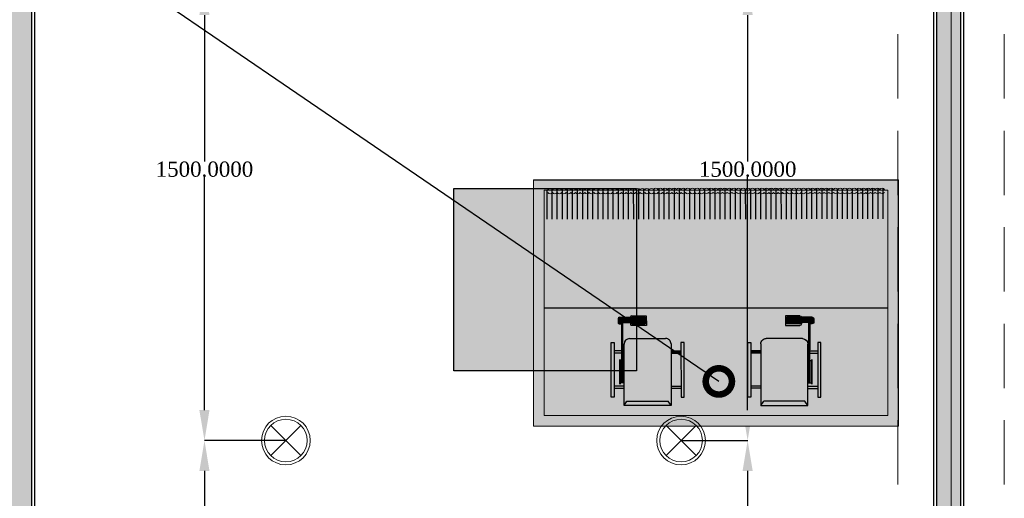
# Model space of a CAD drawing. Header units: millimetres. Extents: x 0 to 88385, y 0 to 41127.
# Tile 96 of 244: x 58168 to 61407, y 16698 to 18273. Entities that reach past the tile are written whole.
import ezdxf
from ezdxf import colors
from ezdxf.entities.mleader import LeaderData, LeaderLine
from ezdxf.enums import TextEntityAlignment as Align
from ezdxf.math import Vec2, Vec3

# ---------------------------------------------------------------- set-up
doc = ezdxf.new("R2010")
doc.units = ezdxf.units.MM
doc.header["$MEASUREMENT"] = 0
doc.linetypes.add('Dot & Dashed', pattern=[670.277762, 317.5, -176.388889, 0, -176.388874])
doc.linetypes.add('Hidden', pattern=[317.5, 211.666667, -105.833333])
for name, color, linetype in [('- განათება', 7, 'Continuous'), ('- მექანიკური ნაწილი', 7, 'Continuous'), ('New_Structural - Bearing', 7, 'Continuous'), ('Structural - Bearing', 7, 'Continuous'), ('Structural - Grid', 7, 'Continuous')]:
    doc.layers.add(name, color=color, linetype=linetype)
doc.layers.add('heating-cooling1', color=7, linetype='Continuous', lineweight=0)
doc.layers.add('HVAC Room Number', color=7, linetype='Continuous', lineweight=0)
for name, color, linetype, lineweight, true_color in [('New_Interior - Lamp_Pen_No__77', 7, 'Continuous', 20, 0xffeb28), ('New_Structural - Bearing_Pen_No__5', 7, 'Continuous', 25, 0x40a5ff), ('New_Structural - Bearing_Pen_No__57', 7, 'Continuous', 25, 0xdcd214), ('Structural - Bearing_Pen_No__81', 7, 'Continuous', 20, 0x6a6a6a), ('Structural - Grid_Pen_No__81', 7, 'Continuous', 20, 0x6a6a6a)]:
    doc.layers.add(name, color=color, linetype=linetype, lineweight=lineweight, true_color=true_color)
doc.styles.add('CT', font='ARIALN.TTF', dxfattribs={"height": 200})
doc.styles.add('GENERATED_STYLE_2', font='txt')
doc.styles.get("Standard").update_dxf_attribs({"font": 'sylfaen.ttf'})
doc.dimstyles.get("Standard").update_dxf_attribs({"dimtxt": 0.18, "dimasz": 0.18, "dimexe": 0.18, "dimexo": 0.0625, "dimgap": 0.09, "dimtad": 0, "dimtih": 1, "dimtoh": 1, "dimdec": 4, "dimzin": 0, "dimdsep": 46, "dimtxsty": 'Standard', "dimcen": 0.09, "dimadec": 0, "dimazin": 0, "dimtfac": 1, "dimtdec": 4, "dimtofl": 0, "dimtmove": 0, "dimatfit": 3, "dimfxl": 1, "dimtolj": 1, "dimtzin": 0, "dimarcsym": 0})

# ---------------------------------------------------------------- blocks, each defined once
blk = doc.blocks.new('Wall_56', base_point=(-22967, 20488))
at = {"layer": 'New_Structural - Bearing_Pen_No__57', "linetype": 'Continuous', "lineweight": 25, "true_color": 0xdcd214}
blk.add_hatch(color=52, dxfattribs=at).paths.add_polyline_path([(-22977, 14888), (-22977, 20438), (-23057, 20438), (-23057, 14888)])
at = {"layer": 'New_Structural - Bearing_Pen_No__5', "color": 161, "linetype": 'Continuous', "lineweight": 25, "true_color": 0x40a5ff}
for p, q in [((-23057, 20438), (-23057, 14888)), ((-22977, 14888), (-22977, 20438))]:
    blk.add_line(p, q, dxfattribs=at)
at = {"layer": 'New_Structural - Bearing_Pen_No__5', "color": 161, "linetype": 'Continuous', "lineweight": 25, "true_color": 0x40a5ff, "flags": 128}
for points in [[(-23067, 20438), (-23067, 14888)], [(-22967, 14888), (-22967, 20438)]]:
    blk.add_lwpolyline(points, dxfattribs=at)
blk = doc.blocks.new('Wall_57', base_point=(-26122.4, 12903.1))
at = {"layer": 'New_Structural - Bearing_Pen_No__57', "linetype": 'Continuous', "lineweight": 25, "true_color": 0xdcd214}
blk.add_hatch(color=52, dxfattribs=at).paths.add_polyline_path([(-26112.4, 21746.1), (-26112.4, 12953.1), (-26032.4, 12953.1), (-26032.4, 21746.1)])
at = {"layer": 'New_Structural - Bearing_Pen_No__5', "color": 161, "linetype": 'Continuous', "lineweight": 25, "true_color": 0x40a5ff}
blk.add_line((-26032.4, 12953.1), (-26032.4, 21746.1), dxfattribs=at)
at = {"layer": 'New_Structural - Bearing_Pen_No__5', "color": 161, "linetype": 'Continuous', "lineweight": 25, "true_color": 0x40a5ff, "flags": 128}
blk.add_lwpolyline([(-26022.4, 12953.1), (-26022.4, 20788)], dxfattribs=at)
blk = doc.blocks.new('Standard grid marker_2')
at = {"layer": 'Structural - Grid_Pen_No__81', "color": 251, "linetype": 'Continuous', "lineweight": 20, "true_color": 0x6a6a6a}
blk.add_line((1000, 0), (27734.9, 0), dxfattribs=at)
at = {"layer": 'Structural - Grid_Pen_No__81', "color": 251, "lineweight": 20, "true_color": 0x6a6a6a, "style": 'GENERATED_STYLE_2'}
for tag, p in [('AC_MarkerText_1_0', (-1.5, -46.7)), ('AC_MarkerText_1_1', (28933.4, -46.7))]:
    blk.add_attdef(tag, text='', height=100, rotation=270, dxfattribs=at).set_placement(p, align=Align.TOP_CENTER)
blk = doc.blocks.new('Beam_5', base_point=(-23008.8, 14663))
at = {"layer": 'Structural - Bearing_Pen_No__81', "color": 251, "linetype": 'Dot & Dashed', "lineweight": 20, "true_color": 0x6a6a6a}
blk.add_line((-23008.8, 14663), (-23008.8, 39096.2), dxfattribs=at)
at = {"layer": 'Structural - Bearing_Pen_No__81', "color": 251, "linetype": 'Hidden', "lineweight": 20, "true_color": 0x6a6a6a}
for p, q in [((-23183.8, 14838), (-23183.8, 20488)), ((-22833.8, 14838), (-22833.8, 20488))]:
    blk.add_line(p, q, dxfattribs=at)
blk = doc.blocks.new('asd1q3wdscqewdscx')
h = blk.add_hatch(color=8)
h.dxf.hatch_style = 1
h.paths.add_polyline_path([(45549, 30865), (45532, 30865), (45532, 30791), (45549, 30791)])
h.paths.add_polyline_path([(45549, 31289), (45532, 31289), (45532, 31215), (45549, 31215)])
h.paths.add_polyline_path([(45874, 31312), (45467, 31312), (45467, 31289), (45874, 31289)])
h.paths.add_polyline_path([(45811, 31289), (45794, 31289), (45794, 31231), (45811, 31231)])
h.paths.add_polyline_path([(45811, 31223), (45794, 31223), (45794, 31215), (45811, 31215)])
at = {"true_color": 0xb4794b}
h = blk.add_hatch(color=35, dxfattribs=at)
h.dxf.hatch_style = 1
h.paths.add_polyline_path([(45903, 31174.6, 0.414214), (45862.6, 31215), (45403, 31215), (45437, 31193.9), (45437, 30886.1), (45403, 30865), (45862.6, 30865, 0.414214), (45903, 30905.4)])
h = blk.add_hatch(color=7)
h.dxf.hatch_style = 1
h.paths.add_polyline_path([(45746.1, 31247), (45563.9, 31247, 0.376607), (45573, 31239), (45737, 31239, 0.376607)])
h = blk.add_hatch(color=7)
h.dxf.hatch_style = 1
h.paths.add_polyline_path([(45737, 31239), (45573, 31239), (45573, 31231), (45737, 31231)])
at = {"true_color": 0x40b2bf}
h = blk.add_hatch(color=143, dxfattribs=at)
h.dxf.hatch_style = 1
h.paths.add_polyline_path([(45737, 31231), (45573, 31231), (45573, 31223), (45737, 31223)])
h = blk.add_hatch(color=7)
h.dxf.hatch_style = 1
h.paths.add_polyline_path([(45737, 31223), (45573, 31223), (45573, 31215), (45737, 31215)])
h = blk.add_hatch(color=143, dxfattribs=at)
h.dxf.hatch_style = 1
h.paths.add_polyline_path([(46062, 31231), (46053, 31231), (46023, 31231), (45737, 31231), (45737, 31223), (46062, 31223)])
h = blk.add_hatch(color=256)
h.dxf.hatch_style = 1
h.paths.add_polyline_path([(46062, 31223), (46053, 31223), (46053, 31167), (46062, 31167)])
h.paths.add_polyline_path([(46053, 31258.8), (46053, 31231), (46062, 31231), (46062, 31248, 0.361621)])
h.paths.add_polyline_path([(46043, 31259), (46033, 31259), (46033, 31231), (46043, 31231)])
h.paths.add_polyline_path([(46023, 31259, 0.414214), (46012, 31248), (46012, 31231), (46023, 31231)])
h.paths.add_polyline_path([(46023, 31223), (46012, 31223), (46012, 31167), (46023, 31167)])
h.paths.add_polyline_path([(46043, 31223), (46033, 31223), (46033, 31167), (46043, 31167)])
h.paths.add_polyline_path([(46073, 31156, 0.414214), (46062, 31167), (46012, 31167, 0.414214), (46001, 31156), (46001, 31058), (46001, 31049), (46073, 31049), (46073, 31058)])
h.paths.add_polyline_path([(46062, 31058), (46012, 31058), (46012, 31158), (46062, 31158)], flags=16)
at = {"true_color": 0x8fa35c}
h = blk.add_hatch(color=55, dxfattribs=at)
h.dxf.hatch_style = 1
h.paths.add_polyline_path([(46053, 31223), (46043, 31223), (46043, 31167), (46053, 31167)])
h.paths.add_polyline_path([(46053, 31258.8, 0.045741), (46051, 31259), (46043, 31259), (46043, 31231), (46053, 31231)])
h.paths.add_polyline_path([(46033, 31259), (46023, 31259), (46023, 31231), (46033, 31231)])
h.paths.add_polyline_path([(46023, 31158), (46012, 31158), (46012, 31058), (46023, 31058)])
h.paths.add_polyline_path([(46033, 31158), (46023, 31158), (46023, 31058), (46033, 31058)])
h.paths.add_polyline_path([(46043, 31158), (46033, 31158), (46033, 31058), (46043, 31058)])
h.paths.add_polyline_path([(46053, 31158), (46043, 31158), (46043, 31058), (46053, 31058)])
h.paths.add_polyline_path([(46062, 31158), (46053, 31158), (46053, 31058), (46062, 31058)])
h = blk.add_hatch(color=55, dxfattribs=at)
h.dxf.hatch_style = 1
h.paths.add_polyline_path([(46033, 31223), (46023, 31223), (46023, 31167), (46033, 31167)])
h = blk.add_hatch(color=8)
h.dxf.hatch_style = 1
h.paths.add_polyline_path([(45811, 30865), (45794, 30865), (45794, 30791), (45811, 30791)])
h = blk.add_hatch(color=8)
h.dxf.hatch_style = 1
h.paths.add_polyline_path([(45874, 30791), (45467, 30791), (45467, 30768), (45874, 30768)])
for p, q in [((45467, 31289), (45467, 31312)), ((45467, 31312), (45874, 31312)), ((45874, 31289), (45467, 31289)), ((45532, 31215), (45532, 31289)), ((45549, 31215), (45549, 31289)), ((45794, 31231), (45794, 31289)), ((45811, 31231), (45811, 31289)), ((45874, 31312), (45874, 31289)), ((45403, 31215), (45862.6, 31215)), ((45403, 31215), (45437, 31193.9)), ((45403, 30865), (45403, 31215)), ((45437, 31193.9), (45437, 30886.1)), ((45563.9, 31247), (45746.1, 31247)), ((45573, 31215), (45573, 31239)), ((45737, 31239), (45573, 31239)), ((45573, 31231), (46062, 31231)), ((45573, 31223), (46062, 31223)), ((45737, 31239), (45737, 31231)), ((45737, 31223), (45737, 31215)), ((45794, 31223), (45794, 31215)), ((45811, 31223), (45811, 31215)), ((46012, 31248), (46012, 31231)), ((46051, 31259), (46023, 31259)), ((46023, 31259), (46023, 31231)), ((46053, 31231), (46023, 31231)), ((46053, 31223), (46023, 31223)), ((46023, 31223), (46023, 31167)), ((46033, 31259), (46033, 31231)), ((46033, 31223), (46033, 31167)), ((46043, 31259), (46043, 31231)), ((46043, 31223), (46043, 31167)), ((46053, 31259), (46053, 31231)), ((46053, 31231), (46062, 31231)), ((46053, 31223), (46062, 31223)), ((46053, 31223), (46053, 31167)), ((46062, 31248), (46062, 31167)), ((45903, 31174.6), (45903, 30905.4)), ((46001, 31058), (46001, 31156)), ((46062, 31167), (46012, 31167)), ((46062, 31158), (46012, 31158)), ((46012, 31158), (46012, 31058)), ((46023, 31158), (46023, 31058)), ((46033, 31158), (46033, 31058)), ((46043, 31158), (46043, 31058)), ((46053, 31158), (46053, 31058)), ((46062, 31158), (46062, 31058)), ((46073, 31156), (46073, 31058)), ((46001, 31049), (46001, 31058)), ((46073, 31049), (46001, 31049)), ((46062, 31058), (46012, 31058)), ((46073, 31058), (46073, 31049)), ((45403, 30865), (45437, 30886.1)), ((45862.6, 30865), (45403, 30865)), ((45532, 30865), (45532, 30791)), ((45549, 30865), (45549, 30791)), ((45794, 30865), (45794, 30791)), ((45811, 30865), (45811, 30791)), ((45874, 30791), (45467, 30791)), ((45467, 30791), (45467, 30768)), ((45467, 30768), (45874, 30768)), ((45874, 30768), (45874, 30791))]:
    blk.add_line(p, q)
for centre, radius, start, end in [((45573, 31248.2), 9.19, 187.45311, 270), ((45737, 31248.2), 9.19, 270, 352.54689), ((45862.6, 31174.6), 40.4, 0, 90), ((46023, 31248), 11, 90, 180), ((46051, 31248), 11, 0, 90), ((46012, 31156), 11, 90, 180), ((46062, 31156), 11, 0, 90), ((45862.6, 30905.4), 40.4, 270, 0)]:
    blk.add_arc(centre, radius, start, end)
blk = doc.blocks.new('asdasda')
at = {"lineweight": 0, "true_color": 0xffffff}
h = blk.add_hatch(color=7, dxfattribs=at)
h.dxf.hatch_style = 1
h.paths.add_polyline_path([(757.4, 504.2), (22.6, 504.2), (22.6, 22.6), (757.4, 22.6)], flags=0)
h.paths.add_polyline_path([(780, 526.8), (0, 526.8), (0, 0), (780, 0)])
h.paths.add_polyline_path([(22.6, 504.2), (757.4, 504.2), (757.4, 22.6), (22.6, 22.6)], flags=16)
h = blk.add_hatch(color=7, dxfattribs=at)
h.dxf.hatch_style = 1
h.paths.add_polyline_path([(757.4, 504.2), (22.6, 504.2), (22.6, 22.6), (757.4, 22.6)])
h = blk.add_hatch(color=7)
h.dxf.hatch_style = 1
h.paths.add_polyline_path([(22.8, 255.2), (22.8, 243.7), (757.4, 244.3), (757.4, 255.8)])
at = {"true_color": 0xfb1004}
h = blk.add_hatch(color=1, dxfattribs=at)
h.dxf.hatch_style = 1
h.set_gradient(color1=(255, 0, 0), color2=(0, 0, 255), tint=1)
h.paths.add_polyline_path([(740.4, 210.2), (740.4, 134.5, -1), (717.1, 134.4), (717, 209.8, 1), (673.8, 209.8), (673.9, 134.5, -1.005911), (650.8, 134.2), (650.7, 210, 1.002343), (607.7, 209.6), (607.8, 134.4, -1), (584.4, 134.3), (584.4, 210, 1.002343), (541.4, 209.6), (541.4, 134.3, -1), (518.1, 134.3), (518, 209.7, 1), (474.8, 209.6), (474.9, 134.2, -1), (451.8, 134), (451.7, 209.8, 1.00525), (408.7, 209.3), (408.8, 134.3, -1), (385.4, 134.3), (385.4, 209.7, 1), (342.1, 209.6), (342.2, 134.3, -1.005302), (319.1, 133.9), (319, 209.7, 1.00522), (276, 209.2), (276.1, 134.2, -1), (252.8, 134.2), (252.7, 209.8, 1.005275), (209.7, 209.3), (209.8, 134.3, -1), (186.4, 134.3), (186.4, 209.7, 1.005275), (143.4, 209.2), (143.4, 134.2, -1), (120.1, 134.2), (120, 209.8, 1.005275), (77, 209.3), (77.1, 134.3, -1), (53.8, 134.3), (53.7, 209.6, 0.415483), (31.5, 231.6), (22.6, 231.6), (22.6, 221.5), (32, 221.5, -0.414214), (43.6, 209.9), (43.7, 134.6, 0.999973), (86.9, 134.6), (86.9, 209.7, -1.008192), (110, 210.1), (110, 134.5, 1.011383), (153.3, 135.1), (153.2, 209.9, -0.994909), (176.3, 210.1), (176.4, 134.6, 1.011379), (219.6, 135.1), (219.5, 210, -0.994909), (242.6, 210.1), (242.7, 134.5, 1), (285.9, 134.5), (285.9, 209.9, -0.994909), (309, 210.1), (309, 134.4, 1), (352.3, 134.5), (352.2, 209.9), (352.2, 210, -1), (375.3, 210.2), (375.4, 134.6, 1), (418.6, 134.7), (418.5, 210, -0.994909), (441.6, 210.2), (441.7, 134.6, 1), (484.9, 134.6), (484.9, 210, -1), (508, 210.2), (508, 134.6, 1), (551.3, 134.6), (551.2, 210, -1), (574.3, 210.3), (574.4, 134.7, 1), (617.6, 134.7), (617.5, 210.1, -1), (640.6, 210.3), (640.7, 134.7, 1), (683.9, 134.8), (683.9, 210.1, -1), (707, 210.4), (707, 134.8, 1), (750.3, 134.8), (750.2, 210.2, -0.303251), (757.4, 221), (757.4, 231.4, 0.354482)])
h = blk.add_hatch(color=250)
h.dxf.hatch_style = 1
h.paths.add_polyline_path([(757.4, 97.8), (757.4, 109.3), (22.6, 108.7), (22.6, 97.2)])
h = blk.add_hatch(color=7)
h.dxf.hatch_style = 1
h.paths.add_polyline_path([(22.9, 102), (22.9, 90.5), (757.4, 91.1), (757.4, 102.6)])
blk.add_line((22.6, 275), (757.4, 275))
at = {"color": 250}
blk.add_line((780, 0), (0, 0), dxfattribs=at)
for points in [[(0, 526.8), (0, 20)], [(522.4, 84.2), (522.4, 20.6)], [(533.3, 84.2), (533.3, 20.2)], [(544.2, 84.2), (544.2, 19.4)], [(555, 84.2), (555.1, 18.9)], [(565.9, 84.2), (566, 18.6)], [(576.8, 84.3), (576.9, 18.5)], [(587.7, 84.3), (587.8, 18.6)], [(598.6, 84.3), (598.6, 18.9)], [(609.5, 84.3), (609.5, 19.4)], [(620.4, 84.3), (620.4, 20.2)], [(631.2, 84.3), (631.3, 21.1)], [(642.1, 84.3), (642.2, 20)], [(653, 84.3), (653.1, 19.3)], [(663.9, 84.3), (664, 18.9)], [(674.8, 84.3), (674.8, 18.6)], [(685.7, 84.3), (685.7, 18.6)], [(696.6, 84.4), (696.6, 18.8)], [(707.4, 84.4), (707.5, 19.1)], [(718.3, 84.4), (718.4, 19.7)], [(729.2, 84.4), (729.3, 20.7)], [(740.1, 84.4), (740.2, 20.7)], [(751, 84.4), (751, 22.6)], [(32.5, 83.8), (32.6, 18.6)], [(43.4, 83.8), (43.5, 18.2)], [(54.3, 83.8), (54.3, 18.1)], [(65.2, 83.8), (65.2, 18.2)], [(76.1, 83.8), (76.1, 18.4)], [(86.9, 83.8), (87, 18.5)], [(97.8, 83.9), (97.9, 19.1)], [(108.7, 83.9), (108.8, 20)], [(119.6, 83.9), (119.7, 20.2)], [(130.5, 83.9), (130.5, 19.2)], [(141.4, 83.9), (141.4, 18.6)], [(152.3, 83.9), (152.3, 18.3)], [(163.2, 83.9), (163.2, 18.1)], [(174, 83.9), (174.1, 18.1)], [(184.9, 83.9), (185, 18.4)], [(195.8, 83.9), (195.9, 18.8)], [(206.7, 83.9), (206.7, 19.4)], [(217.6, 84), (217.6, 20.5)], [(228.5, 84), (228.5, 19.9)], [(239.4, 84), (239.4, 19.1)], [(250.2, 84), (250.3, 18.6)], [(261.1, 84), (261.2, 18.3)], [(272, 84), (272.1, 18.2)], [(282.9, 84), (283, 18.3)], [(293.8, 84), (293.8, 18.6)], [(304.7, 84), (304.7, 19.1)], [(315.6, 84), (315.6, 19.4)], [(326.4, 84), (326.5, 20.5)], [(337.3, 84.1), (337.4, 19.7)], [(348.2, 84.1), (348.3, 19)], [(359.1, 84.1), (359.2, 18.5)], [(370, 84.1), (370, 18.2)], [(380.9, 84.1), (380.9, 18.1)], [(391.8, 84.1), (391.8, 18.2)], [(402.6, 84.1), (402.7, 18.5)], [(413.5, 84.1), (413.6, 19)], [(424.4, 84.1), (424.5, 19.8)], [(435.3, 84.1), (435.4, 20.6)], [(446.2, 84.1), (446.2, 19.5)], [(457.1, 84.2), (457.1, 18.8)], [(468, 84.2), (468, 18.4)], [(478.8, 84.2), (478.9, 18.2)], [(489.7, 84.2), (489.8, 18.2)], [(500.6, 84.2), (500.7, 18.4)], [(511.5, 84.2), (511.6, 18.7)]]:
    blk.add_lwpolyline(points, dxfattribs=at)
at = {"layer": 'heating-cooling1'}
blk.add_lwpolyline([(0, 526.8), (780, 526.8), (780, 0), (0, 0), (0, 526.8)], dxfattribs=at)
blk.add_lwpolyline([(22.6, 504.2), (757.4, 504.2), (757.4, 22.6), (22.6, 22.6)], close=True, dxfattribs=at)
at = {"layer": 'HVAC Room Number', "color": 250}
for points in [[(39.8, 27, 0.553217), (29.9, 27)], [(49.6, 27, 0.553217), (39.8, 27)], [(59.5, 27, 0.553217), (49.6, 27)], [(69.3, 27.1, 0.553217), (59.5, 27)], [(79.2, 27.1, 0.553217), (69.3, 27.1)], [(89.6, 27, 0.553217), (79.8, 27)], [(99.5, 27, 0.553217), (89.6, 27)], [(109.4, 27, 0.553217), (99.5, 27)], [(119.2, 27, 0.553217), (109.4, 27)], [(129.1, 27, 0.553217), (119.2, 27)], [(139, 27, 0.553217), (129.1, 27)], [(148.8, 27, 0.553217), (139, 27)], [(158.7, 27, 0.553217), (148.8, 27)], [(168.5, 27, 0.553217), (158.7, 27)], [(178.4, 27, 0.553217), (168.5, 27)], [(188.3, 27, 0.553217), (178.4, 27)], [(198.1, 27, 0.553217), (188.3, 27)], [(208, 27.1, 0.553217), (198.1, 27)], [(217.9, 27.1, 0.553217), (208, 27.1)], [(227.7, 27.1, 0.553217), (217.9, 27.1)], [(237.6, 27.1, 0.553217), (227.7, 27.1)], [(247.4, 27.1, 0.553217), (237.6, 27.1)], [(257.3, 27.1, 0.553217), (247.4, 27.1)], [(267.2, 27.1, 0.553217), (257.3, 27.1)], [(277, 27.1, 0.553217), (267.2, 27.1)], [(286.9, 27.1, 0.553217), (277, 27.1)], [(296.8, 27.1, 0.553217), (286.9, 27.1)], [(306.6, 27.1, 0.553217), (296.8, 27.1)], [(316.8, 27, 0.553217), (306.9, 27)], [(326.7, 27, 0.553217), (316.8, 27)], [(336.5, 27, 0.553217), (326.7, 27)], [(346.4, 27, 0.553217), (336.5, 27)], [(356.3, 27, 0.553217), (346.4, 27)], [(366.1, 27, 0.553217), (356.3, 27)], [(376, 27, 0.553217), (366.1, 27)], [(385.8, 27, 0.553217), (376, 27)], [(395.7, 27, 0.553217), (385.8, 27)], [(405.6, 27, 0.553217), (395.7, 27)], [(415.4, 27, 0.553217), (405.6, 27)], [(425.3, 27.1, 0.553217), (415.4, 27)], [(435.2, 27.1, 0.553217), (425.3, 27.1)], [(445, 27.1, 0.553217), (435.2, 27.1)], [(454.9, 27.1, 0.553217), (445, 27.1)], [(464.7, 27.1, 0.553217), (454.9, 27.1)], [(474.6, 27.1, 0.553217), (464.7, 27.1)], [(484.5, 27.1, 0.553217), (474.6, 27.1)], [(494.3, 27.1, 0.553217), (484.5, 27.1)], [(504.2, 27.1, 0.553217), (494.3, 27.1)], [(514.1, 27.1, 0.553217), (504.2, 27.1)], [(522.7, 27.4, 0.610733), (514.1, 27.1)], [(514.1, 20.9, 0.671613), (522.7, 21.2)], [(532.5, 27.4, 0.553217), (522.7, 27.4)], [(522.7, 21.2, 0.553217), (532.6, 21.2)], [(542.4, 27.4, 0.553217), (532.5, 27.4)], [(532.6, 21.2, 0.553217), (542.4, 21.2)], [(552.3, 27.4, 0.553217), (542.4, 27.4)], [(542.4, 21.2, 0.553217), (552.3, 21.2)], [(562.1, 27.4, 0.553217), (552.3, 27.4)], [(552.3, 21.2, 0.553217), (562.1, 21.2)], [(572, 27.4, 0.553217), (562.1, 27.4)], [(562.1, 21.2, 0.553217), (572, 21.2)], [(581.9, 27.4, 0.553217), (572, 27.4)], [(572, 21.2, 0.553217), (581.9, 21.2)], [(591.7, 27.4, 0.553217), (581.9, 27.4)], [(581.9, 21.2, 0.553217), (591.7, 21.3)], [(601.6, 27.5, 0.553217), (591.7, 27.4)], [(591.7, 21.3, 0.553217), (601.6, 21.3)], [(611.4, 27.5, 0.553217), (601.6, 27.5)], [(601.6, 21.3, 0.553217), (611.5, 21.3)], [(621.3, 27.5, 0.553217), (611.4, 27.5)], [(611.5, 21.3, 0.553217), (621.3, 21.3)], [(631.2, 27.5, 0.553217), (621.3, 27.5)], [(621.3, 21.3, 0.553217), (631.2, 21.3)], [(641, 27.5, 0.553217), (631.2, 27.5)], [(631.2, 21.3, 0.553217), (641, 21.3)], [(650.9, 27.5, 0.553217), (641, 27.5)], [(641, 21.3, 0.553217), (650.9, 21.3)], [(660.8, 27.5, 0.553217), (650.9, 27.5)], [(650.9, 21.3, 0.553217), (660.8, 21.3)], [(670.6, 27.5, 0.553217), (660.8, 27.5)], [(660.8, 21.3, 0.553217), (670.6, 21.3)], [(680.5, 27.5, 0.553217), (670.6, 27.5)], [(670.6, 21.3, 0.553217), (680.5, 21.3)], [(690.3, 27.5, 0.553217), (680.5, 27.5)], [(680.5, 21.3, 0.553217), (690.3, 21.3)], [(700.2, 27.5, 0.553217), (690.3, 27.5)], [(690.3, 21.3, 0.553217), (700.2, 21.3)], [(710.1, 27.5, 0.553217), (700.2, 27.5)], [(700.2, 21.3, 0.553217), (710.1, 21.4)], [(719.9, 27.5, 0.553217), (710.1, 27.5)], [(710.1, 21.4, 0.553217), (719.9, 21.4)], [(729.8, 27.6, 0.553217), (719.9, 27.5)], [(719.9, 21.4, 0.553217), (729.8, 21.4)], [(739.7, 27.6, 0.553217), (729.8, 27.6)], [(729.8, 21.4, 0.553217), (739.7, 21.4)], [(749.5, 27.6, 0.553217), (739.7, 27.6)], [(739.7, 21.4, 0.553217), (749.5, 21.4)], [(29.9, 20.8, 0.553217), (39.8, 20.8)], [(39.8, 20.8, 0.553217), (49.6, 20.8)], [(49.6, 20.8, 0.553217), (59.5, 20.9)], [(59.5, 20.9, 0.553217), (69.3, 20.9)], [(69.3, 20.9, 0.553217), (79.2, 20.9)], [(79.8, 20.8, 0.553217), (89.7, 20.8)], [(89.7, 20.8, 0.553217), (99.5, 20.8)], [(99.5, 20.8, 0.553217), (109.4, 20.8)], [(109.4, 20.8, 0.553217), (119.2, 20.8)], [(119.2, 20.8, 0.553217), (129.1, 20.8)], [(129.1, 20.8, 0.553217), (139, 20.8)], [(139, 20.8, 0.553217), (148.8, 20.8)], [(148.8, 20.8, 0.553217), (158.7, 20.8)], [(158.7, 20.8, 0.553217), (168.6, 20.8)], [(168.6, 20.8, 0.553217), (178.4, 20.8)], [(178.4, 20.8, 0.553217), (188.3, 20.9)], [(188.3, 20.9, 0.553217), (198.1, 20.9)], [(198.1, 20.9, 0.553217), (208, 20.9)], [(208, 20.9, 0.553217), (217.9, 20.9)], [(217.9, 20.9, 0.553217), (227.7, 20.9)], [(227.7, 20.9, 0.553217), (237.6, 20.9)], [(237.6, 20.9, 0.553217), (247.5, 20.9)], [(247.5, 20.9, 0.553217), (257.3, 20.9)], [(257.3, 20.9, 0.553217), (267.2, 20.9)], [(267.2, 20.9, 0.553217), (277, 20.9)], [(277, 20.9, 0.553217), (286.9, 20.9)], [(286.9, 20.9, 0.553217), (296.8, 20.9)], [(296.8, 20.9, 0.553217), (306.6, 21)], [(306.9, 20.8, 0.553217), (316.8, 20.8)], [(316.8, 20.8, 0.553217), (326.7, 20.8)], [(326.7, 20.8, 0.553217), (336.5, 20.8)], [(336.5, 20.8, 0.553217), (346.4, 20.8)], [(346.4, 20.8, 0.553217), (356.3, 20.8)], [(356.3, 20.8, 0.553217), (366.1, 20.8)], [(366.1, 20.8, 0.553217), (376, 20.8)], [(376, 20.8, 0.553217), (385.8, 20.8)], [(385.8, 20.8, 0.553217), (395.7, 20.8)], [(395.7, 20.8, 0.553217), (405.6, 20.9)], [(405.6, 20.9, 0.553217), (415.4, 20.9)], [(415.4, 20.9, 0.553217), (425.3, 20.9)], [(425.3, 20.9, 0.553217), (435.2, 20.9)], [(435.2, 20.9, 0.553217), (445, 20.9)], [(445, 20.9, 0.553217), (454.9, 20.9)], [(454.9, 20.9, 0.553217), (464.7, 20.9)], [(464.7, 20.9, 0.553217), (474.6, 20.9)], [(474.6, 20.9, 0.553217), (484.5, 20.9)], [(484.5, 20.9, 0.553217), (494.3, 20.9)], [(494.3, 20.9, 0.553217), (504.2, 20.9)], [(504.2, 20.9, 0.553217), (514.1, 20.9)]]:
    blk.add_lwpolyline(points, format="xyb", dxfattribs=at)
at = {"yscale": 0.2868831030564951, "zscale": 0.2868831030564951}
for p, xscale, rotation in [((9159.5, 13501.1), -0.286883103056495, 89.95250228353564), ((-8379.5, 13501.1), 0.2868831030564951, 270.0474656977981)]:
    blk.add_blockref('asd1q3wdscqewdscx', p, dxfattribs=dict(at, xscale=xscale, rotation=rotation))
blk = doc.blocks.new('600x600')
h = blk.add_hatch(color=6)
h.dxf.hatch_style = 1
h.paths.add_polyline_path([(-54793.2, 18677.9), (-55393.2, 18677.9), (-55393.2, 18077.9), (-54793.2, 18077.9)])
for p, q in [((-55393.2, 18677.9), (-54793.2, 18677.9)), ((-55393.2, 18077.9), (-55393.2, 18677.9)), ((-54793.2, 18677.9), (-54793.2, 18077.9)), ((-54793.2, 18077.9), (-55393.2, 18077.9))]:
    blk.add_line(p, q)
blk = doc.blocks.new('Recessed Spot')
at = {"layer": 'New_Interior - Lamp_Pen_No__77', "color": 2, "linetype": 'Continuous', "lineweight": 20, "true_color": 0xffeb28}
for q in [(-49.5, 49.5), (49.5, 49.5), (-49.5, -49.5), (49.5, -49.5)]:
    blk.add_line((0, 0), q, dxfattribs=at)
at = {"layer": 'New_Interior - Lamp_Pen_No__77', "color": 2, "linetype": 'Continuous', "lineweight": 20, "true_color": 0xffeb28, "flags": 128}
blk.add_lwpolyline([(80, 0, 1), (-80, 0, 1)], format="xyb", close=True, dxfattribs=at)
at = {"layer": 'New_Interior - Lamp_Pen_No__77', "color": 2, "linetype": 'Continuous', "lineweight": 20, "true_color": 0xffeb28}
blk.add_circle((0, 0), 70, dxfattribs=at)
blk = doc.blocks.new('_DotSmall')
at = {"color": 0, "linetype": 'ByBlock', "const_width": 0.5}
blk.add_lwpolyline([(-0.0625, 0, 1), (0.0625, 0, 1)], format="xyb", close=True, dxfattribs=at)
blk = doc.blocks.new('*D899')
at = {"layer": '- განათება', "color": 0, "lineweight": -2, "transparency": 16777216}
for p, q in [((59043.2, 16888), (58775.4, 16888)), ((58775.6, 16788), (58775.6, 16306.1)), ((58775.6, 15488), (58775.6, 16254.8)), ((59043.2, 15388), (58775.4, 15388))]:
    blk.add_line(p, q, dxfattribs=at)
at = {"layer": '- განათება', "color": 0, "transparency": 16777216}
for points in [[(58758.9, 16788), (58792.2, 16788), (58775.6, 16888)], [(58758.9, 15488), (58792.2, 15488), (58775.6, 15388)]]:
    blk.add_solid(points, dxfattribs=at)
at = {"layer": 'Defpoints', "color": 0, "transparency": 16777216}
for p in [(59043.3, 16888), (58775.6, 15388), (59043.3, 15388)]:
    blk.add_point(p, dxfattribs=at)
at = {"layer": '- განათება', "color": 0, "transparency": 16777216, "insert": (58775.6, 16280.4), "char_height": 50, "attachment_point": 5}
blk.add_mtext('\\A1;{\\fSylfaen|b0|i0|c0|p18;1500.0000}', dxfattribs=at)
blk = doc.blocks.new('*D882')
at = {"layer": '- განათება', "color": 0, "lineweight": -2, "transparency": 16777216}
for p, q in [((59043.2, 18388), (58775.4, 18388)), ((58775.6, 18288), (58775.6, 17806.1)), ((58775.6, 16988), (58775.6, 17754.8)), ((59043.2, 16888), (58775.4, 16888))]:
    blk.add_line(p, q, dxfattribs=at)
at = {"layer": '- განათება', "color": 0, "transparency": 16777216}
for points in [[(58758.9, 18288), (58792.2, 18288), (58775.6, 18388)], [(58758.9, 16988), (58792.2, 16988), (58775.6, 16888)]]:
    blk.add_solid(points, dxfattribs=at)
at = {"layer": 'Defpoints', "color": 0, "transparency": 16777216}
for p in [(59043.3, 18388), (58775.6, 16888), (59043.3, 16888)]:
    blk.add_point(p, dxfattribs=at)
at = {"layer": '- განათება', "color": 0, "transparency": 16777216, "insert": (58775.6, 17780.4), "char_height": 50, "attachment_point": 5}
blk.add_mtext('\\A1;{\\fSylfaen|b0|i0|c0|p18;1500.0000}', dxfattribs=at)
blk = doc.blocks.new('*D884')
at = {"layer": '- განათება', "color": 0, "lineweight": -2, "transparency": 16777216}
for p, q in [((60343.4, 16888), (60562.5, 16888)), ((60562.3, 16788), (60562.3, 16306.1)), ((60562.3, 15488), (60562.3, 16254.8)), ((60343.4, 15388), (60562.5, 15388))]:
    blk.add_line(p, q, dxfattribs=at)
at = {"layer": '- განათება', "color": 0, "transparency": 16777216}
for points in [[(60545.6, 16788), (60579, 16788), (60562.3, 16888)], [(60545.6, 15488), (60579, 15488), (60562.3, 15388)]]:
    blk.add_solid(points, dxfattribs=at)
at = {"layer": 'Defpoints', "color": 0, "transparency": 16777216}
for p in [(60343.3, 16888), (60343.3, 15388), (60562.3, 15388)]:
    blk.add_point(p, dxfattribs=at)
at = {"layer": '- განათება', "color": 0, "transparency": 16777216, "insert": (60562.3, 16280.4), "char_height": 50, "attachment_point": 5}
blk.add_mtext('\\A1;{\\fSylfaen|b0|i0|c0|p18;1500.0000}', dxfattribs=at)
blk = doc.blocks.new('*D885')
at = {"layer": '- განათება', "color": 0, "lineweight": -2, "transparency": 16777216}
for p, q in [((60343.4, 18388), (60562.5, 18388)), ((60562.3, 18288), (60562.3, 17806.1)), ((60562.3, 16988), (60562.3, 17754.8)), ((60343.4, 16888), (60562.5, 16888))]:
    blk.add_line(p, q, dxfattribs=at)
at = {"layer": '- განათება', "color": 0, "transparency": 16777216}
for points in [[(60545.6, 18288), (60579, 18288), (60562.3, 18388)], [(60545.6, 16988), (60579, 16988), (60562.3, 16888)]]:
    blk.add_solid(points, dxfattribs=at)
at = {"layer": 'Defpoints', "color": 0, "transparency": 16777216}
for p in [(60343.3, 18388), (60343.3, 16888), (60562.3, 16888)]:
    blk.add_point(p, dxfattribs=at)
at = {"layer": '- განათება', "color": 0, "transparency": 16777216, "insert": (60562.3, 17780.4), "char_height": 50, "attachment_point": 5}
blk.add_mtext('\\A1;{\\fSylfaen|b0|i0|c0|p18;1500.0000}', dxfattribs=at)

msp = doc.modelspace()

# ---------------------------------------------------------------- block references
at = {"layer": '- განათება', "color": 2, "linetype": 'Continuous', "lineweight": 20, "true_color": 0xffeb28, "zscale": 1000}
for p in [(59043.29471, 16887.98097), (60343.29471, 16887.98097)]:
    msp.add_blockref('Recessed Spot', p, dxfattribs=at)
at = {"layer": '- მექანიკური ნაწილი'}
msp.add_blockref('600x600', (114989.50533, -960.32982), dxfattribs=at)
at = {"layer": '- მექანიკური ნაწილი', "lineweight": 0, "transparency": 33554687, "xscale": 1.538463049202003, "yscale": 1.538463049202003, "zscale": 1.538463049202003, "rotation": 180}
msp.add_blockref('asdasda', (61058.06533, 17746.06776), dxfattribs=at)
at = {"layer": 'New_Structural - Bearing', "color": 7, "lineweight": 35}
for name, p in [('Wall_57', (58117.86763, 12903.05519)), ('Wall_56', (61273.29471, 20487.98097))]:
    msp.add_blockref(name, p, dxfattribs=at)
at = {"layer": 'Structural - Bearing', "color": 251, "lineweight": 20, "true_color": 0x6a6a6a}
msp.add_blockref('Beam_5', (61231.5059, 14662.98097), dxfattribs=at)
at = {"layer": 'Structural - Grid', "color": 8, "linetype": 'Continuous', "lineweight": 15, "zscale": 1000, "rotation": 90}
msp.add_blockref('Standard grid marker_2', (61231.5059, 11703.05519), dxfattribs=at)

# ---------------------------------------------------------------- dimensions: what is measured, and where the dimension line sits
at = {"layer": '- განათება', "color": 1}
for base, p1, p2, picture, middle in [((58775.55974, 16887.98097), (59043.29471, 18387.98097), (59043.29471, 16887.98097), '*D882', (58775.55974, 17780.41604)), ((60562.28881, 16887.98097), (60343.29471, 18387.98097), (60343.29471, 16887.98097), '*D885', (60562.28881, 17780.41604)), ((58775.55974, 15387.98097), (59043.29471, 16887.98097), (59043.29471, 15387.98097), '*D899', (58775.55974, 16280.41604)), ((60562.28881, 15387.98097), (60343.29471, 16887.98097), (60343.29471, 15387.98097), '*D884', (60562.28881, 16280.41604))]:
    dim = msp.add_linear_dim(base=base, p1=p1, p2=p2, angle=270, text='{\\fSylfaen|b0|i0|c0|p18;<>}', dimstyle='Standard', override={"dimtxt": 50, "dimasz": 100}, dxfattribs=at)
    dim.commit()
    dim.dimension.update_dxf_attribs({"geometry": picture, "text_midpoint": middle, "dimtype": 160})

# ---------------------------------------------------------------- leaders
at = {"layer": '- მექანიკური ნაწილი', "color": 7}
ml = msp.add_multileader_mtext('Standard', dxfattribs=at)
ml.set_content('{\\fSylfaen|b1|i0|c0|p18;\\C1;DB-HVAC\\C7;  \\fSylfaen|b0|i0|c0|p18;\\C1;QF-23          \\C7;N2XH-3X2.5}', color=7, style='CT')
ml.set_leader_properties()
ml.set_arrow_properties(name='DOTSMALL')
ml.build(insert=Vec2(0, 0))
ml.multileader.update_dxf_attribs({"has_dogleg": 0, "text_left_attachment_type": 6, "text_right_attachment_type": 6, "dogleg_length": 9, "arrow_head_size": 172.53719})
ctx = ml.context
ctx.base_point, ctx.char_height, ctx.arrow_head_size, ctx.landing_gap_size, ctx.plane_origin = Vec3(55112.45825, 19371.9237), 171.3007828, 172.53719, 57.5124, Vec3(44185.80887, 8886.39979)
ctx.left_attachment, ctx.right_attachment, ctx.text_align_type = 6, 6, 1
notes = []
notes.append((ctx, [(0, (1, 1, 0), (57123.05882, 19371.9237), (-1, 0), 9, [(2, [(60467.5, 17082.5)], 0, [])])]))
ctx.mtext.insert, ctx.mtext.width, ctx.mtext.defined_height, ctx.mtext.alignment, ctx.mtext.flow_direction = Vec3(56113.25853, 19577.48464), 2531.4263669, 243.98464, 2, 5
for ctx, leaders in notes:
    for number, flags, end, landing, length, lines in leaders:
        leader = LeaderData()
        leader.index, (leader.has_last_leader_line, leader.has_dogleg_vector, leader.attachment_direction) = number, flags
        leader.last_leader_point, leader.dogleg_vector, leader.dogleg_length = Vec3(end), Vec3(landing), length
        for number, points, colour, breaks in lines:
            line = LeaderLine()
            line.index, line.vertices, line.color, line.breaks = number, Vec3.list(points), colors.encode_raw_color(colour), breaks
            leader.lines.append(line)
        ctx.leaders.append(leader)

doc.saveas('drawing.dxf')
